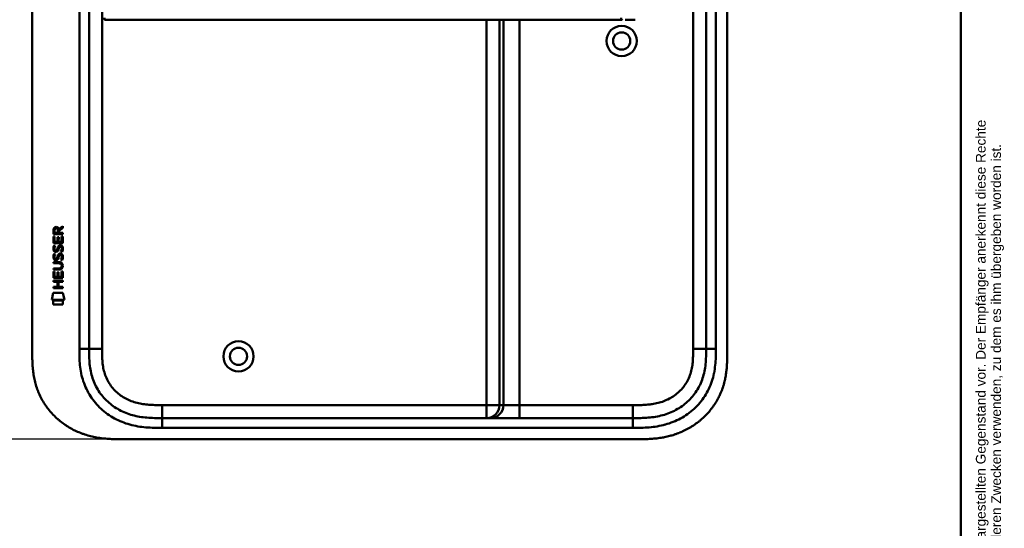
# Model space of a CAD drawing. Header units: millimetres. Extents: x 20 to 833, y 20 to 574.
# Tile 18 of 20: x 530 to 833, y 242 to 399. Entities that reach past the tile are written whole.
import ezdxf
from ezdxf.enums import TextEntityAlignment as Align

# ---------------------------------------------------------------- set-up
doc = ezdxf.new("R2010")
doc.units = ezdxf.units.MM
doc.header["$LTSCALE"] = 2
for name, color, linetype, lineweight in [('Bemaßungen(DIN)', 7, 'Continuous', 25), ('Sichtbare Kanten(DIN)', 7, 'Continuous', 50), ('Sichtbare tangentiale Kanten(DIN)', 7, 'Continuous', 50), ('Skizziergeometrie(DIN)', 7, 'Continuous', 50), ('Symbole(DIN)', 7, 'Continuous', 25)]:
    doc.layers.add(name, color=color, linetype=linetype, lineweight=lineweight)
doc.styles.add('Aktuell-DIN', font='arial.ttf')
doc.styles.add('STANDARD-DIN~0', font='arial.ttf')
doc.styles.add('Textstil10', font='arial.ttf')
doc.styles.add('Textstil41', font='arial.ttf', dxfattribs={"width": 0.8})
doc.styles.add('Textstil83', font='arial.ttf', dxfattribs={"width": 0.8})
doc.dimstyles.new('CAD-LAN', dxfattribs={"dimscale": 2, "dimtxt": 3.5, "dimasz": 2.5, "dimexe": 3.175, "dimexo": 0, "dimgap": 0.8, "dimtad": 1, "dimrnd": 1e-08, "dimtxsty": 'STANDARD-DIN~0', "dimcen": 0.09, "dimdle": 10, "dimclrd": 250, "dimclre": 250, "dimclrt": 250, "dimadec": 0, "dimazin": 2, "dimtfac": 1, "dimtmove": 0, "dimatfit": 3, "dimfxl": 1, "dimtolj": 1, "dimtzin": 0, "dimlwd": 25, "dimlwe": 25, "dimarcsym": 0})

# ---------------------------------------------------------------- blocks, each defined once
blk = doc.blocks.new('Ränder Standardrahmen')
at = {"layer": 'Skizziergeometrie(DIN)', "flags": 128}
blk.add_lwpolyline([(10, 10), (10, 287), (410, 287), (410, 10), (10, 10)], dxfattribs=at)
blk = doc.blocks.new('Schriftfelder Heusser')
at = {"layer": 'Symbole(DIN)', "color": 7, "insert": (293.33, 191.7), "char_height": 1.5, "width": 182.3003, "attachment_point": 1, "rotation": 90, "line_spacing_factor": 0.944221, "style": 'Aktuell-DIN'}
blk.add_mtext('\\fArial|b0|i0;\\H1.5000;Die Schlossfabrik Heusser AG ist Eigentümerin dieses Dokumentes und behält sich alle Rechte an diesem und dem dargestellten Gegenstand vor. Der Empfänger anerkennt diese Rechte\\Pund wird das Dokument nicht ohne schriftliche Ermächtigung der Eigentümerin Dritten zugänglich machen oder zu anderen Zwecken verwenden, zu dem es ihm übergeben worden ist.\\P ', dxfattribs=at)
at = {"layer": 'Symbole(DIN)', "color": 179, "true_color": 0x262659, "style": 'Textstil10'}
blk.add_attdef('ERSTELLUNGSDATUM_001', (217.23, 218.29), '', height=2, dxfattribs=at)
at = {"layer": 'Symbole(DIN)', "color": 179, "true_color": 0x262659}
for tag, height, style, p in [('AUTOR', 2.49, 'Aktuell-DIN', (240.03, 219.26)), ('KONTROLLDATUM', 2, 'Textstil10', (217.42, 215.04)), ('KONTROLLIERT_VON', 2, 'Textstil10', (239.98, 215.05))]:
    blk.add_attdef(tag, text='', height=height, dxfattribs=dict(at, style=style)).set_placement(p, align=Align.MIDDLE_LEFT)
at = {"layer": 'Symbole(DIN)', "color": 7, "style": 'Textstil83', "width": 0.8}
blk.add_attdef('Anfänglicher_Ansichtsmaßstab_001', (281.57, 213.34), '', height=2.3, dxfattribs=at)
at = {"layer": 'Symbole(DIN)', "color": 179, "true_color": 0x262659, "style": 'Textstil10'}
blk.add_attdef('PROJEKT', text='', height=2, dxfattribs=at).set_placement((217.77, 209.72), align=Align.BOTTOM_LEFT)
at = {"layer": 'Symbole(DIN)', "color": 7, "style": 'Textstil41', "width": 0.8}
blk.add_attdef('STATUS', text='', height=5, dxfattribs=at).set_placement((284.53, 195.86), align=Align.MIDDLE_CENTER)
blk = doc.blocks.new('*D22')
at = {"layer": 'Bemaßungen(DIN)', "color": 250, "linetype": 'Continuous', "lineweight": 25, "true_color": 0x3f3f3f, "transparency": 16777216}
for p, q in [((561.55, 514.59), (475.76, 514.59)), ((482.11, 509.59), (482.11, 274.59)), ((562.11, 269.59), (475.76, 269.59))]:
    blk.add_line(p, q, dxfattribs=at)
at = {"layer": 'Bemaßungen(DIN)', "color": 250, "linetype": 'Continuous', "true_color": 0x3f3f3f, "transparency": 16777216}
for points in [[(481.28, 509.59), (482.94, 509.59), (482.11, 514.59)], [(481.28, 274.59), (482.94, 274.59), (482.11, 269.59)]]:
    blk.add_solid(points, dxfattribs=at)
at = {"layer": 'Defpoints', "color": 0, "linetype": 'Continuous', "transparency": 16777216}
for p in [(561.55, 514.59), (482.11, 269.59), (562.11, 269.59)]:
    blk.add_point(p, dxfattribs=at)
at = {"layer": 'Bemaßungen(DIN)', "color": 250, "linetype": 'Continuous', "lineweight": 25, "true_color": 0x3f3f3f, "transparency": 16777216, "insert": (473.36, 384.28), "char_height": 7, "attachment_point": 1, "rotation": 90, "style": 'STANDARD-DIN~0'}
blk.add_mtext('\\A1;245', dxfattribs=at)

msp = doc.modelspace()

# ---------------------------------------------------------------- linework, layer by layer
at = {"layer": 'Sichtbare Kanten(DIN)'}
for p, q in [((534.072, 296.379), (534.072, 487.811)), ((551.572, 297.379), (551.572, 486.811)), ((741.572, 486.811), (741.572, 297.379)), ((748.072, 296.379), (748.072, 487.811)), ((715.362, 398.582), (715.428, 398.582)), ((540.606, 332.668), (540.608, 333.982)), ((540.957, 333.938), (540.956, 333.05)), ((541.974, 333.049), (541.974, 333.937)), ((542.271, 334.298), (543.466, 335.088)), ((542.324, 333.899), (542.323, 333.049)), ((543.466, 334.654), (542.324, 333.899)), ((543.466, 335.088), (543.466, 334.654)), ((540.604, 329.938), (540.606, 331.943)), ((543.465, 332.666), (540.606, 332.668)), ((540.606, 331.943), (540.954, 331.942)), ((540.954, 331.942), (540.953, 330.315)), ((540.956, 333.05), (541.974, 333.049)), ((541.847, 330.314), (541.848, 331.761)), ((541.848, 331.761), (542.197, 331.761)), ((542.197, 331.761), (542.196, 330.314)), ((542.323, 333.049), (543.465, 333.048)), ((543.114, 330.313), (543.116, 331.96)), ((543.116, 331.96), (543.464, 331.96)), ((543.464, 331.96), (543.462, 329.936)), ((543.465, 333.048), (543.465, 332.666)), ((543.462, 329.936), (540.604, 329.938)), ((540.776, 329.164), (541.114, 329.064)), ((540.953, 330.315), (541.847, 330.314)), ((540.972, 327.833), (540.979, 327.816)), ((541.656, 327.735), (541.667, 327.752)), ((542.196, 330.314), (543.114, 330.313)), ((542.704, 328.861), (542.692, 328.861)), ((540.774, 326.618), (541.112, 326.518)), ((540.97, 325.286), (540.977, 325.269)), ((541.654, 325.189), (541.665, 325.205)), ((542.702, 326.315), (542.69, 326.315)), ((540.597, 321.776), (540.598, 322.153)), ((542.243, 321.775), (540.597, 321.776)), ((540.598, 322.153), (542.267, 322.152)), ((540.599, 323.711), (540.599, 324.088)), ((540.599, 324.088), (542.245, 324.086)), ((542.269, 323.709), (540.599, 323.711)), ((543.149, 322.924), (543.149, 322.934)), ((540.593, 318.03), (540.593, 318.407)), ((540.593, 318.407), (543.452, 318.405)), ((540.595, 319.201), (540.597, 321.205)), ((543.454, 319.198), (540.595, 319.201)), ((540.597, 321.205), (540.945, 321.205)), ((540.945, 321.205), (540.944, 319.577)), ((540.944, 319.577), (541.839, 319.577)), ((541.839, 319.577), (541.84, 321.024)), ((541.84, 321.024), (542.188, 321.023)), ((542.188, 321.023), (542.187, 319.576)), ((542.187, 319.576), (543.106, 319.576)), ((543.106, 319.576), (543.107, 321.223)), ((543.107, 321.223), (543.455, 321.223)), ((543.452, 318.405), (543.452, 318.028)), ((543.455, 321.223), (543.454, 319.198)), ((540.592, 316.095), (540.592, 316.472)), ((540.592, 316.472), (541.835, 316.471)), ((543.45, 316.093), (540.592, 316.095)), ((541.836, 318.029), (540.593, 318.03)), ((541.835, 316.471), (541.836, 318.029)), ((542.192, 318.029), (542.191, 316.471)), ((542.191, 316.471), (543.45, 316.47)), ((543.452, 318.028), (542.192, 318.029)), ((543.45, 316.47), (543.45, 316.093)), ((540.06, 312.518), (540.519, 314.651)), ((543.976, 312.515), (540.06, 312.518)), ((540.519, 314.651), (543.526, 314.649)), ((543.526, 314.649), (543.976, 312.515)), ((540.519, 311.09), (540.52, 312.232)), ((543.516, 311.088), (540.519, 311.09)), ((540.52, 312.232), (543.517, 312.23)), ((543.517, 312.23), (543.516, 311.088)), ((574.11, 276.095), (719.034, 276.095)), ((562.111, 269.595), (720.033, 269.595))]:
    msp.add_line(p, q, dxfattribs=at)
for centre, radius in [((715.572, 392.095), 4.65), ((715.572, 392.095), 2.65), ((597.572, 295.095), 4.65), ((597.572, 295.095), 2.65)]:
    msp.add_circle(centre, radius, dxfattribs=at)
for centre, major_axis, ratio, start_param, end_param in [((542.135, 333.165), (-0.976, 1.274), 0.5180415, 5.9043613, 6.8771057), ((540.742, 333.084), (1.242, 1.64), 0.5994938, 5.878165, 6.7089725), ((542.238, 330.943), (1.103, 3.296), 0.2312948, 2.8124619, 2.8734213), ((541.717, 328.627), (0.574, 1.004), 0.5438409, 2.7534304, 3.2137241), ((541.597, 327.76), (0.098, 0.139), 0.3641716, 4.4844927, 4.7925708), ((542.045, 327.175), (0.839, 1.642), 0.4591024, 5.9761877, 6.4975755), ((542.322, 328.644), (-1.192, -3.54), 0.2215161, 5.9678979, 6.0270389), ((541.723, 326.089), (-0.583, -1.012), 0.541605, 5.8985019, 6.3563332), ((541.595, 325.213), (-0.098, -0.139), 0.3641716, 1.3429, 1.6509781), ((542.044, 324.63), (-0.838, -1.64), 0.4594521, 2.8344186, 3.3561114), ((538.428, 326.457), (4.808, -4.323), 0.3742014, 5.888113, 6.6064523), ((538.424, 319.413), (4.814, 4.313), 0.3742661, 5.9599282, 6.6783921), ((519.715, 342.761), (23.266, -20.361), 0.1371339, 6.127502, 6.402435)]:
    msp.add_ellipse(centre, major_axis=major_axis, ratio=ratio, start_param=start_param, end_param=end_param, dxfattribs=at)
for points, knots in [([(556.817, 398.582), (556.816, 398.582), (556.816, 398.582), (556.816, 398.582), (556.816, 398.582), (556.815, 398.582), (556.815, 398.582), (556.814, 398.582), (556.814, 398.582), (556.811, 398.582), (556.809, 398.582), (556.804, 398.582), (556.802, 398.582), (556.797, 398.582), (556.794, 398.582), (556.781, 398.582), (556.778, 398.582), (556.771, 398.582), (556.769, 398.582), (556.763, 398.582), (556.76, 398.582), (556.749, 398.582), (556.742, 398.582), (556.719, 398.583), (556.704, 398.583), (556.627, 398.586), (556.564, 398.593), (556.475, 398.618), (556.446, 398.63), (556.393, 398.661), (556.368, 398.681), (556.327, 398.728), (556.311, 398.755), (556.288, 398.812), (556.281, 398.843), (556.273, 398.904), (556.272, 398.934), (556.275, 399.041), (556.288, 399.117), (556.299, 399.193)], [0, 0, 0, 0, 0.00028677, 0.00028677, 0.00085963, 0.00085963, 0.00200522, 0.00200522, 0.00429634, 0.00429634, 0.02262582, 0.02262582, 0.03179275, 0.03179275, 0.04109082, 0.04109082, 0.04341208, 0.04341208, 0.04456569, 0.04456569, 0.0457191, 0.0457191, 0.04803012, 0.04803012, 0.05262125, 0.05262125, 0.07113734, 0.07113734, 0.08037876, 0.08037876, 0.08967939, 0.08967939, 0.09896722, 0.09896722, 0.10819297, 0.10819297, 0.11738064, 0.11738064, 0.14030942, 0.14030942, 0.14030942, 0.14030942]), ([(556.855, 398.582), (556.855, 398.582), (556.855, 398.582), (556.852, 398.582), (556.85, 398.582), (556.844, 398.582), (556.84, 398.582), (556.831, 398.582), (556.825, 398.582), (556.813, 398.582), (556.807, 398.582), (556.802, 398.582)], [0, 0, 0, 0, 0.0000178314, 0.0000178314, 0.0007794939, 0.0007794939, 0.0018252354, 0.0018252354, 0.003761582, 0.003761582, 0.0056120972, 0.0056120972, 0.0056120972, 0.0056120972]), ([(556.867, 398.582), (556.867, 398.582), (556.867, 398.582), (556.867, 398.582), (556.866, 398.583), (556.867, 398.583), (556.867, 398.582), (556.867, 398.58), (556.866, 398.582), (556.865, 398.583), (556.865, 398.583), (556.864, 398.582), (556.864, 398.582), (556.863, 398.581), (556.862, 398.583), (556.862, 398.583), (556.861, 398.582), (556.861, 398.582), (556.86, 398.582), (556.86, 398.582), (556.86, 398.582), (556.859, 398.582), (556.858, 398.582), (556.857, 398.582), (556.856, 398.582), (556.855, 398.582), (556.854, 398.582), (556.853, 398.582), (556.852, 398.582), (556.851, 398.582), (556.849, 398.582), (556.848, 398.582), (556.847, 398.582), (556.846, 398.582), (556.845, 398.582), (556.844, 398.582), (556.842, 398.582), (556.841, 398.582), (556.84, 398.582), (556.839, 398.582), (556.838, 398.582), (556.836, 398.582), (556.835, 398.582), (556.834, 398.582), (556.833, 398.582), (556.831, 398.582), (556.83, 398.582), (556.829, 398.582), (556.828, 398.582), (556.826, 398.582), (556.825, 398.582), (556.824, 398.582), (556.822, 398.582), (556.821, 398.582), (556.82, 398.582), (556.805, 398.582), (556.804, 398.582), (557.654, 398.582), (558.247, 398.582), (559.294, 398.582), (560.804, 398.582), (561.821, 398.582), (563.036, 398.582), (564.399, 398.582)], [0, 0, 0, 0, 0.0025183, 0.0025183, 0.0025183, 0.0949441, 0.0949441, 0.0949441, 0.1873699, 0.1873699, 0.1873699, 0.2797957, 0.2797957, 0.2797957, 0.3722215, 0.3722215, 0.3722215, 0.4184344, 0.4184344, 0.4184344, 0.4646473, 0.4646473, 0.4646473, 0.5570732, 0.5570732, 0.5570732, 0.649499, 0.649499, 0.649499, 0.7419248, 0.7419248, 0.7419248, 0.8343506, 0.8343506, 0.8343506, 0.9267764, 0.9267764, 0.9267764, 1.0192022, 1.0192022, 1.0192022, 1.111628, 1.111628, 1.111628, 1.2040539, 1.2040539, 1.2040539, 1.2964797, 1.2964797, 1.2964797, 1.3889055, 1.3889055, 1.3889055, 1.4813313, 1.4813313, 1.4813313, 2.5715522, 2.5715522, 2.5715522, 3.3314242, 3.3314242, 3.3314242, 3.8432408, 3.8432408, 3.8432408, 3.8432408]), ([(556.849, 398.582), (556.849, 398.582), (556.849, 398.582), (556.848, 398.582), (556.848, 398.582), (556.848, 398.582), (556.847, 398.582), (556.847, 398.582), (556.846, 398.582), (556.841, 398.582), (556.837, 398.582), (556.826, 398.582), (556.819, 398.582), (556.812, 398.582), (556.81, 398.582), (556.809, 398.582)], [0, 0, 0, 0, 0.0000222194, 0.0000222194, 0.0000666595, 0.0000666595, 0.0001555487, 0.0001555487, 0.000333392, 0.000333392, 0.0016342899, 0.0016342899, 0.0041648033, 0.0041648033, 0.0047801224, 0.0047801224, 0.0047801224, 0.0047801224]), ([(556.842, 398.582), (556.842, 398.582), (556.842, 398.582), (556.841, 398.582), (556.841, 398.582), (556.84, 398.582), (556.84, 398.582), (556.839, 398.582), (556.838, 398.582), (556.835, 398.582), (556.833, 398.582), (556.83, 398.582), (556.829, 398.582), (556.825, 398.582), (556.823, 398.582), (556.819, 398.582), (556.818, 398.582), (556.817, 398.582)], [0, 0, 0, 0, 0.0000111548, 0.0000111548, 0.0000825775, 0.0000825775, 0.0002255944, 0.0002255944, 0.0005124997, 0.0005124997, 0.0010879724, 0.0010879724, 0.0016605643, 0.0016605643, 0.0027915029, 0.0027915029, 0.0035733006, 0.0035733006, 0.0035733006, 0.0035733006]), ([(566.34, 398.582), (566.34, 398.582), (566.34, 398.582), (566.336, 398.582), (566.331, 398.582), (566.319, 398.582), (566.311, 398.582), (566.281, 398.582), (566.26, 398.582), (566.182, 398.582), (566.126, 398.582), (565.771, 398.582), (565.476, 398.582), (564.995, 398.582), (564.805, 398.582), (564.555, 398.582), (564.493, 398.582), (564.422, 398.582), (564.412, 398.582), (564.398, 398.582), (564.394, 398.582), (564.391, 398.582), (564.391, 398.582), (564.39, 398.582)], [0, 0, 0, 0, 0.00002188, 0.00002188, 0.00142247, 0.00142247, 0.00422366, 0.00422366, 0.01131416, 0.01131416, 0.03022244, 0.03022244, 0.13111577, 0.13111577, 0.19835974, 0.19835974, 0.2207698, 0.2207698, 0.22427128, 0.22427128, 0.22567187, 0.22567187, 0.22569375, 0.22569375, 0.22569375, 0.22569375]), ([(566.343, 398.582), (566.773, 398.582), (567.214, 398.582), (567.663, 398.582), (570.194, 398.582), (572.935, 398.582), (575.676, 398.582), (577.926, 398.582), (580.197, 398.582), (582.467, 398.582), (592.57, 398.582), (602.72, 398.582), (612.842, 398.582), (629.751, 398.582), (646.677, 398.582), (663.589, 398.582), (672.046, 398.582), (680.505, 398.582), (688.963, 398.582), (693.192, 398.582), (697.419, 398.582), (701.649, 398.582), (704.313, 398.582), (706.99, 398.582), (709.636, 398.582), (711.191, 398.582), (712.724, 398.582), (714.271, 398.582), (714.633, 398.582), (714.99, 398.582), (715.362, 398.582)], [4.0756591, 4.0756591, 4.0756591, 4.0756591, 4.2235005, 4.2235005, 4.2235005, 5.0551855, 5.0551855, 5.0551855, 5.7376751, 5.7376751, 5.7376751, 8.7756456, 8.7756456, 8.7756456, 13.8502555, 13.8502555, 13.8502555, 16.3875605, 16.3875605, 16.3875605, 17.6562129, 17.6562129, 17.6562129, 18.4553381, 18.4553381, 18.4553381, 18.9248654, 18.9248654, 18.9248654, 19.0347624, 19.0347624, 19.0347624, 19.0347624]), ([(715.734, 398.582), (715.734, 398.582), (715.734, 398.582), (715.734, 398.582), (715.734, 398.582), (715.733, 398.582), (715.733, 398.582), (715.732, 398.582), (715.732, 398.582), (715.729, 398.582), (715.728, 398.582), (715.708, 398.582), (715.69, 398.582), (715.648, 398.582), (715.624, 398.582), (715.567, 398.582), (715.535, 398.582), (715.492, 398.582), (715.481, 398.582), (715.467, 398.582), (715.464, 398.582), (715.459, 398.582), (715.458, 398.582), (715.456, 398.582), (715.456, 398.582), (715.455, 398.582), (715.455, 398.582), (715.455, 398.582), (715.454, 398.582), (715.454, 398.582)], [0, 0, 0, 0, 0.000010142, 0.000010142, 0.000037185, 0.000037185, 0.000109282, 0.000109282, 0.000301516, 0.000301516, 0.000814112, 0.000814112, 0.00628175, 0.00628175, 0.013571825, 0.013571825, 0.023292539, 0.023292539, 0.026532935, 0.026532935, 0.027613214, 0.027613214, 0.02797342, 0.02797342, 0.028093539, 0.028093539, 0.028133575, 0.028133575, 0.028179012, 0.028179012, 0.028179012, 0.028179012]), ([(717.85, 398.598), (717.85, 398.598), (717.85, 398.598), (717.85, 398.598), (717.85, 398.598), (717.849, 398.598), (717.849, 398.598), (717.847, 398.598), (717.846, 398.598), (717.841, 398.598), (717.838, 398.598), (717.824, 398.598), (717.813, 398.598), (717.771, 398.597), (717.739, 398.597), (717.612, 398.595), (717.516, 398.594), (717.391, 398.593), (717.362, 398.592), (717.318, 398.592), (717.304, 398.592), (717.282, 398.591), (717.275, 398.591), (717.264, 398.591), (717.26, 398.591), (717.255, 398.591), (717.253, 398.591), (717.25, 398.591), (717.249, 398.591), (717.248, 398.591), (717.247, 398.591), (717.247, 398.591), (717.246, 398.591), (717.246, 398.591), (717.246, 398.591), (717.246, 398.591), (717.246, 398.591), (717.246, 398.591), (717.245, 398.591), (717.245, 398.591)], [0, 0, 0, 0, 0.000043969, 0.000043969, 0.000083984, 0.000083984, 0.000204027, 0.000204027, 0.000564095, 0.000564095, 0.001644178, 0.001644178, 0.004884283, 0.004884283, 0.014604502, 0.014604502, 0.04376599, 0.04376599, 0.052593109, 0.052593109, 0.057007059, 0.057007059, 0.059214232, 0.059214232, 0.060317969, 0.060317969, 0.060869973, 0.060869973, 0.061146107, 0.061146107, 0.061284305, 0.061284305, 0.061353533, 0.061353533, 0.061388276, 0.061388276, 0.061405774, 0.061405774, 0.061423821, 0.061423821, 0.061423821, 0.061423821]), ([(717.85, 398.598), (717.861, 398.599), (717.871, 398.599), (718.075, 398.602), (718.267, 398.605), (718.458, 398.608)], [0.247650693, 0.247650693, 0.247650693, 0.247650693, 0.250845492, 0.250845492, 0.310534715, 0.310534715, 0.310534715, 0.310534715]), ([(719.068, 398.621), (719.068, 398.621), (719.068, 398.621), (719.067, 398.621), (719.067, 398.621), (719.067, 398.621), (719.066, 398.621), (719.065, 398.621), (719.064, 398.621), (719.059, 398.621), (719.056, 398.621), (719.042, 398.62), (719.031, 398.62), (718.989, 398.619), (718.958, 398.619), (718.832, 398.616), (718.737, 398.614), (718.611, 398.611), (718.58, 398.611), (718.535, 398.61), (718.52, 398.609), (718.497, 398.609), (718.489, 398.609), (718.478, 398.609), (718.474, 398.609), (718.468, 398.609), (718.466, 398.608), (718.463, 398.608), (718.462, 398.608), (718.461, 398.608), (718.46, 398.608), (718.46, 398.608), (718.459, 398.608), (718.459, 398.608), (718.459, 398.608), (718.459, 398.608), (718.459, 398.608), (718.458, 398.608), (718.458, 398.608), (718.458, 398.608)], [0, 0, 0, 0, 0.000046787, 0.000046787, 0.000086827, 0.000086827, 0.000206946, 0.000206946, 0.000567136, 0.000567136, 0.001647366, 0.001647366, 0.004887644, 0.004887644, 0.014608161, 0.014608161, 0.043771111, 0.043771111, 0.053078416, 0.053078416, 0.057732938, 0.057732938, 0.060060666, 0.060060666, 0.0612249, 0.0612249, 0.061807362, 0.061807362, 0.062098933, 0.062098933, 0.062245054, 0.062245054, 0.062318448, 0.062318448, 0.062355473, 0.062355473, 0.062374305, 0.062374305, 0.06239437, 0.06239437, 0.06239437, 0.06239437]), ([(719.068, 398.621), (719.076, 398.621), (719.085, 398.621), (719.295, 398.626), (719.496, 398.631), (719.712, 398.637), (719.726, 398.638), (719.74, 398.638)], [0.373932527, 0.373932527, 0.373932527, 0.373932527, 0.376597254, 0.376597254, 0.439473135, 0.439473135, 0.443987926, 0.443987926, 0.443987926, 0.443987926]), ([(543.149, 322.934), (543.149, 322.981), (543.146, 323.028), (543.13, 323.163), (543.108, 323.251), (543.033, 323.401), (542.987, 323.463), (542.867, 323.568), (542.796, 323.608), (542.579, 323.692), (542.419, 323.709), (542.269, 323.709)], [0, 0, 0, 0, 0.01400423, 0.01400423, 0.0408947, 0.0408947, 0.06439039, 0.06439039, 0.08887549, 0.08887549, 0.13413559, 0.13413559, 0.13413559, 0.13413559]), ([(574.11, 276.095), (573.313, 276.095), (572.514, 276.095), (571.718, 276.114), (570.936, 276.132), (570.157, 276.167), (569.384, 276.232), (568.622, 276.295), (567.866, 276.387), (567.119, 276.513), (566.381, 276.639), (565.651, 276.798), (564.932, 276.996), (563.511, 277.387), (562.134, 277.932), (560.844, 278.631), (559.561, 279.326), (558.364, 280.175), (557.296, 281.156), (556.223, 282.141), (555.279, 283.258), (554.5, 284.463), (553.709, 285.688), (553.088, 287.004), (552.636, 288.368), (552.406, 289.063), (552.219, 289.771), (552.072, 290.488), (551.922, 291.218), (551.813, 291.958), (551.737, 292.704), (551.66, 293.467), (551.617, 294.236), (551.595, 295.007), (551.572, 295.798), (551.572, 296.591), (551.572, 297.379)], [-3.5878945, -3.5878945, -3.5878945, -3.5878945, -3.3572287, -3.3572287, -3.3572287, -3.130617, -3.130617, -3.130617, -2.9072125, -2.9072125, -2.9072125, -2.686272, -2.686272, -2.686272, -2.2491577, -2.2491577, -2.2491577, -1.8144218, -1.8144218, -1.8144218, -1.3774727, -1.3774727, -1.3774727, -0.9334763, -0.9334763, -0.9334763, -0.7071199, -0.7071199, -0.7071199, -0.476774, -0.476774, -0.476774, -0.2414596, -0.2414596, -0.2414596, 0, 0, 0, 0]), ([(741.572, 297.379), (741.572, 296.591), (741.571, 295.798), (741.549, 295.007), (741.527, 294.236), (741.484, 293.467), (741.407, 292.704), (741.331, 291.958), (741.221, 291.218), (741.072, 290.488), (740.925, 289.771), (740.738, 289.063), (740.508, 288.368), (740.056, 287.004), (739.435, 285.688), (738.644, 284.463), (737.865, 283.258), (736.921, 282.141), (735.848, 281.156), (734.779, 280.175), (733.583, 279.326), (732.3, 278.631), (731.01, 277.932), (729.633, 277.387), (728.212, 276.996), (727.493, 276.798), (726.763, 276.639), (726.025, 276.513), (725.278, 276.387), (724.522, 276.295), (723.76, 276.232), (722.987, 276.167), (722.208, 276.132), (721.426, 276.114), (720.63, 276.095), (719.831, 276.095), (719.034, 276.095)], [-3.5878945, -3.5878945, -3.5878945, -3.5878945, -3.3464348, -3.3464348, -3.3464348, -3.1111202, -3.1111202, -3.1111202, -2.8807742, -2.8807742, -2.8807742, -2.6544175, -2.6544175, -2.6544175, -2.2104205, -2.2104205, -2.2104205, -1.7734708, -1.7734708, -1.7734708, -1.3387347, -1.3387347, -1.3387347, -0.9016205, -0.9016205, -0.9016205, -0.6806803, -0.6806803, -0.6806803, -0.4572762, -0.4572762, -0.4572762, -0.2306652, -0.2306652, -0.2306652, 0, 0, 0, 0]), ([(534.072, 296.379), (534.072, 295.812), (534.072, 294.669), (534.108, 293.22), (534.19, 291.759), (534.301, 290.583), (534.51, 289.109), (534.738, 287.93), (535.109, 286.463), (535.477, 285.3), (536.029, 283.866), (536.545, 282.74), (537.284, 281.367), (537.949, 280.3), (538.867, 279.015), (539.671, 278.029), (540.756, 276.859), (541.684, 275.975), (542.912, 274.943), (543.946, 274.179), (545.293, 273.305), (546.41, 272.672), (547.848, 271.969), (549.026, 271.477), (550.525, 270.95), (551.741, 270.599), (553.273, 270.243), (554.505, 270.023), (556.045, 269.821), (557.274, 269.713), (558.801, 269.631), (560.318, 269.595), (561.516, 269.594), (562.111, 269.595)], [0.00000215, 0.00000215, 0.00000215, 0.00000215, 0.04166657, 0.08333314, 0.10416642, 0.14583299, 0.16666628, 0.20833285, 0.22916613, 0.2708327, 0.29166599, 0.33333256, 0.35416584, 0.39583241, 0.4166657, 0.45833227, 0.47916555, 0.52083212, 0.54166541, 0.58333198, 0.60416526, 0.64583183, 0.66666512, 0.70833169, 0.72916497, 0.77083154, 0.79166483, 0.8333314, 0.85416468, 0.89583125, 0.91666454, 0.95833111, 0.99999768, 0.99999768, 0.99999768, 0.99999768]), ([(720.033, 269.595), (720.631, 269.594), (721.682, 269.596), (722.893, 269.621), (723.806, 269.656), (724.415, 269.689), (725.178, 269.743), (725.789, 269.797), (726.552, 269.881), (727.163, 269.96), (728.078, 270.102), (728.989, 270.272), (730.195, 270.55), (731.092, 270.797), (731.98, 271.078), (732.566, 271.282), (733.437, 271.612), (734.296, 271.975), (735.558, 272.581), (736.647, 273.184), (737.962, 274.017), (738.973, 274.745), (740.18, 275.729), (741.098, 276.573), (742.179, 277.697), (742.987, 278.648), (743.921, 279.897), (744.606, 280.942), (745.299, 282.165), (745.717, 283.004), (746.1, 283.859), (746.336, 284.436), (746.61, 285.167), (746.81, 285.758), (747.036, 286.504), (747.199, 287.105), (747.417, 288.012), (747.599, 288.925), (747.787, 290.151), (747.889, 291.07), (747.964, 291.989), (748.002, 292.601), (748.036, 293.364), (748.053, 293.972), (748.066, 294.729), (748.072, 295.482), (748.072, 296.081), (748.072, 296.379)], [0.00000945, 0.00000945, 0.00000945, 0.00000945, 0.04167564, 0.07292528, 0.08334182, 0.10417491, 0.11459146, 0.13542455, 0.1458411, 0.16667419, 0.17709074, 0.20834038, 0.22917347, 0.26042311, 0.27083965, 0.29167275, 0.30208929, 0.33333893, 0.35417202, 0.39583821, 0.4166713, 0.45833749, 0.47917058, 0.52083676, 0.54166985, 0.58333604, 0.60416913, 0.64583532, 0.66666841, 0.69791805, 0.70833459, 0.72916769, 0.73958423, 0.76041733, 0.77083387, 0.79166696, 0.80208351, 0.83333315, 0.85416624, 0.88541588, 0.89583243, 0.91666552, 0.92708206, 0.94791516, 0.9583317, 0.9791648, 0.99999789, 0.99999789, 0.99999789, 0.99999789])]:
    msp.add_open_spline(points, degree=3, knots=knots, dxfattribs=at)
for points in [[(556.864, 398.582), (556.842, 398.582), (556.82, 398.582), (556.797, 398.582)], [(556.867, 398.582), (556.866, 398.582), (556.865, 398.582), (556.864, 398.582)], [(556.867, 398.582), (556.867, 398.582), (556.867, 398.582), (556.867, 398.582)], [(715.428, 398.582), (715.437, 398.582), (715.446, 398.582), (715.454, 398.582)], [(716.662, 398.586), (716.858, 398.587), (717.051, 398.589), (717.245, 398.591)], [(540.608, 333.982), (540.622, 334.424), (540.854, 334.886), (541.467, 334.885)], [(541.974, 333.937), (541.974, 334.21), (541.888, 334.536), (541.472, 334.536)], [(540.652, 327.686), (540.561, 327.927), (540.533, 328.16), (540.575, 328.488)], [(540.575, 328.488), (540.592, 328.627), (540.634, 328.834), (540.705, 329.008)], [(541.211, 327.225), (540.988, 327.258), (540.758, 327.404), (540.652, 327.686)], [(540.705, 329.008), (540.724, 329.057), (540.776, 329.164), (540.776, 329.164)], [(540.959, 328.6), (540.895, 328.347), (540.889, 328.123), (540.947, 327.907)], [(541.114, 329.064), (541.114, 329.064), (540.994, 328.737), (540.959, 328.6)], [(541.184, 327.603), (541.331, 327.543), (541.519, 327.579), (541.625, 327.693)], [(541.994, 327.577), (541.879, 327.367), (541.684, 327.209), (541.366, 327.213)], [(541.667, 327.752), (541.735, 327.862), (541.792, 328.025), (541.847, 328.27)], [(541.847, 328.27), (541.931, 328.638), (542.034, 328.849), (542.175, 329.017)], [(542.187, 328.12), (542.132, 327.88), (542.07, 327.715), (541.994, 327.577)], [(542.175, 329.017), (542.268, 329.127), (542.398, 329.199), (542.578, 329.223)], [(542.235, 328.318), (542.228, 328.288), (542.187, 328.122), (542.187, 328.12)], [(542.421, 328.743), (542.351, 328.655), (542.29, 328.517), (542.235, 328.318)], [(542.692, 328.861), (542.571, 328.861), (542.496, 328.829), (542.421, 328.743)], [(542.578, 329.223), (542.865, 329.262), (543.148, 329.162), (543.341, 328.845)], [(542.896, 327.279), (542.896, 327.279), (543.051, 327.533), (543.11, 327.817)], [(543.11, 327.817), (543.179, 328.15), (543.179, 328.426), (543.072, 328.624)], [(543.49, 327.91), (543.46, 327.579), (543.302, 327.25), (543.265, 327.192)], [(543.341, 328.845), (543.451, 328.664), (543.505, 328.446), (543.505, 328.176)], [(543.505, 328.176), (543.505, 328.091), (543.498, 328.005), (543.49, 327.91)], [(540.65, 325.139), (540.559, 325.38), (540.531, 325.613), (540.573, 325.942)], [(540.573, 325.942), (540.59, 326.081), (540.632, 326.288), (540.703, 326.461)], [(541.209, 324.679), (540.986, 324.712), (540.756, 324.857), (540.65, 325.139)], [(540.703, 326.461), (540.722, 326.51), (540.774, 326.618), (540.774, 326.618)], [(540.957, 326.053), (540.893, 325.801), (540.887, 325.576), (540.945, 325.36)], [(541.112, 326.518), (541.112, 326.517), (540.992, 326.191), (540.957, 326.053)], [(541.182, 325.056), (541.329, 324.996), (541.517, 325.032), (541.623, 325.147)], [(541.364, 324.666), (541.263, 324.667), (541.242, 324.674), (541.209, 324.679)], [(541.366, 327.213), (541.265, 327.214), (541.244, 327.22), (541.211, 327.225)], [(541.992, 325.031), (541.877, 324.821), (541.682, 324.662), (541.364, 324.666)], [(541.665, 325.205), (541.733, 325.315), (541.79, 325.478), (541.845, 325.724)], [(541.845, 325.724), (541.929, 326.091), (542.032, 326.303), (542.173, 326.47)], [(542.185, 325.573), (542.13, 325.333), (542.068, 325.168), (541.992, 325.031)], [(542.173, 326.47), (542.266, 326.581), (542.396, 326.653), (542.576, 326.677)], [(542.233, 325.772), (542.226, 325.742), (542.185, 325.576), (542.185, 325.573)], [(542.419, 326.197), (542.349, 326.108), (542.288, 325.97), (542.233, 325.772)], [(542.69, 326.315), (542.569, 326.315), (542.494, 326.282), (542.419, 326.197)], [(542.576, 326.677), (542.863, 326.715), (543.146, 326.615), (543.339, 326.299)], [(542.894, 324.732), (542.894, 324.732), (543.049, 324.986), (543.108, 325.271)], [(543.263, 324.645), (543.242, 324.65), (542.894, 324.732), (542.894, 324.732)], [(543.265, 327.192), (543.245, 327.197), (542.896, 327.279), (542.896, 327.279)], [(543.108, 325.271), (543.177, 325.604), (543.177, 325.88), (543.07, 326.077)], [(543.488, 325.364), (543.458, 325.033), (543.3, 324.703), (543.263, 324.645)], [(543.339, 326.299), (543.449, 326.118), (543.503, 325.899), (543.503, 325.629)], [(543.503, 325.629), (543.503, 325.544), (543.496, 325.459), (543.488, 325.364)]]:
    msp.add_open_spline(points, degree=3, dxfattribs=at)
at = {"layer": 'Sichtbare tangentiale Kanten(DIN)'}
for p, q in [((555.572, 486.811), (555.572, 297.379)), ((737.572, 297.379), (737.572, 486.811)), ((673.974, 280.095), (673.974, 398.582)), ((677.959, 398.582), (677.959, 280.095)), ((679.165, 280.095), (679.165, 398.582)), ((684.146, 398.582), (684.146, 280.095)), ((551.572, 297.379), (548.572, 297.379)), ((555.572, 297.379), (551.572, 297.379)), ((737.572, 297.379), (741.572, 297.379)), ((741.572, 297.379), (744.572, 297.379)), ((574.09, 280.095), (673.974, 280.095)), ((574.09, 280.095), (574.09, 276.095)), ((673.974, 280.095), (673.974, 276.095)), ((673.974, 280.095), (677.959, 280.095)), ((677.959, 280.095), (679.165, 280.095)), ((679.165, 280.095), (684.146, 280.095)), ((684.146, 280.095), (684.146, 276.095)), ((684.146, 280.095), (719.035, 280.095)), ((719.035, 280.095), (719.035, 276.095)), ((574.11, 276.095), (574.11, 273.095)), ((719.034, 276.095), (719.034, 273.096))]:
    msp.add_line(p, q, dxfattribs=at)
for points in [[(548.572, 486.811), (548.572, 423.667), (548.572, 360.523), (548.572, 297.379)], [(744.572, 297.379), (744.572, 360.523), (744.572, 423.667), (744.572, 486.811)], [(677.959, 280.095), (677.959, 277.886), (676.175, 276.095), (673.974, 276.095)], [(675.18, 276.095), (677.381, 276.095), (679.165, 277.886), (679.165, 280.095)], [(574.11, 273.095), (622.418, 273.095), (670.726, 273.095), (719.034, 273.096)]]:
    msp.add_open_spline(points, degree=3, dxfattribs=at)
for points, knots in [([(715.362, 398.582), (715.392, 398.582), (715.417, 398.632), (715.422, 398.82), (715.425, 398.921), (715.424, 399.051), (715.421, 399.193)], [0, 0, 0, 0, 0.6504188, 0.6504188, 0.6504188, 1, 1, 1, 1]), ([(548.572, 297.379), (548.572, 297.26), (548.572, 297.14), (548.572, 296.921), (548.572, 296.821), (548.573, 296.621), (548.573, 296.521), (548.576, 295.921), (548.582, 295.421), (548.596, 294.922)], [18.94311531, 18.94311531, 18.94311531, 18.94311531, 18.97893752, 18.97893752, 19.00893239, 19.00893239, 19.03892725, 19.03892725, 19.18890158, 19.18890158, 19.18890158, 19.18890158]), ([(555.572, 297.379), (555.572, 297.144), (555.572, 296.909), (555.572, 296.674), (555.573, 296.531), (555.574, 296.387), (555.575, 296.244), (555.575, 296.172), (555.576, 296.1), (555.576, 296.028), (555.578, 295.885), (555.58, 295.741), (555.582, 295.597), (555.584, 295.521), (555.585, 295.445), (555.587, 295.369), (555.589, 295.293), (555.591, 295.217), (555.593, 295.141), (555.597, 294.989), (555.602, 294.837), (555.608, 294.679), (555.621, 294.371), (555.637, 294.077), (555.659, 293.773), (555.66, 293.766), (555.66, 293.758), (555.661, 293.751), (555.706, 293.135), (555.772, 292.546), (555.868, 291.958), (555.869, 291.949), (555.871, 291.94), (555.872, 291.931), (555.97, 291.338), (556.098, 290.752), (556.264, 290.175), (556.265, 290.171), (556.266, 290.166), (556.267, 290.162), (556.436, 289.574), (556.645, 288.992), (556.891, 288.433), (557.14, 287.869), (557.432, 287.316), (557.76, 286.791), (558.09, 286.264), (558.462, 285.756), (558.866, 285.281), (559.27, 284.806), (559.713, 284.355), (560.181, 283.941), (560.648, 283.528), (561.145, 283.146), (561.665, 282.801), (562.183, 282.456), (562.727, 282.145), (563.285, 281.872), (563.843, 281.599), (564.423, 281.359), (565.008, 281.157), (565.012, 281.156), (565.015, 281.155), (565.018, 281.154), (565.597, 280.955), (566.192, 280.788), (566.791, 280.653), (566.796, 280.652), (566.801, 280.651), (566.807, 280.65), (567.395, 280.518), (567.987, 280.416), (568.586, 280.338), (568.596, 280.336), (568.605, 280.335), (568.614, 280.334), (569.206, 280.258), (569.794, 280.205), (570.41, 280.168), (570.418, 280.168), (570.425, 280.168), (570.432, 280.167), (570.737, 280.149), (571.031, 280.136), (571.332, 280.126), (571.642, 280.116), (571.95, 280.109), (572.257, 280.104), (572.87, 280.095), (573.48, 280.095), (574.09, 280.095)], [0, 0, 0, 0, 0.0704958, 0.0704958, 0.0704958, 0.1135802, 0.1135802, 0.1135802, 0.1351224, 0.1351224, 0.1351224, 0.1782067, 0.1782067, 0.1782067, 0.2010367, 0.2010367, 0.2010367, 0.2238668, 0.2238668, 0.2238668, 0.2695268, 0.2695268, 0.2695268, 0.3586563, 0.3586563, 0.3586563, 0.3608469, 0.3608469, 0.3608469, 0.5409597, 0.5409597, 0.5409597, 0.5436764, 0.5436764, 0.5436764, 0.7252406, 0.7252406, 0.7252406, 0.7265644, 0.7265644, 0.7265644, 0.9114145, 0.9114145, 0.9114145, 1.0980359, 1.0980359, 1.0980359, 1.2857686, 1.2857686, 1.2857686, 1.473937, 1.473937, 1.473937, 1.6615015, 1.6615015, 1.6615015, 1.848744, 1.848744, 1.848744, 2.0359253, 2.0359253, 2.0359253, 2.0369996, 2.0369996, 2.0369996, 2.2219177, 2.2219177, 2.2219177, 2.2235518, 2.2235518, 2.2235518, 2.4055185, 2.4055185, 2.4055185, 2.4082995, 2.4082995, 2.4082995, 2.5881875, 2.5881875, 2.5881875, 2.5903234, 2.5903234, 2.5903234, 2.6794917, 2.6794917, 2.6794917, 2.7711647, 2.7711647, 2.7711647, 2.9540838, 2.9540838, 2.9540838, 2.9540838]), ([(719.034, 273.096), (719.249, 273.096), (719.464, 273.096), (719.68, 273.096), (719.881, 273.096), (720.083, 273.097), (720.285, 273.098), (720.386, 273.099), (720.486, 273.099), (720.587, 273.1), (720.883, 273.103), (721.178, 273.108), (721.495, 273.115), (721.503, 273.115), (721.51, 273.115), (721.518, 273.115), (722.405, 273.136), (723.202, 273.175), (724.009, 273.242), (724.024, 273.243), (724.039, 273.244), (724.054, 273.246), (724.874, 273.315), (725.703, 273.416), (726.526, 273.556), (726.534, 273.557), (726.542, 273.558), (726.55, 273.56), (727.377, 273.701), (728.198, 273.88), (729.008, 274.103), (729.015, 274.105), (729.021, 274.107), (729.027, 274.108), (730.66, 274.56), (732.256, 275.195), (733.73, 275.994), (735.215, 276.799), (736.628, 277.8), (737.876, 278.945), (739.125, 280.091), (740.25, 281.42), (741.164, 282.835), (742.074, 284.245), (742.819, 285.807), (743.352, 287.414), (743.354, 287.417), (743.355, 287.421), (743.356, 287.424), (743.62, 288.222), (743.836, 289.041), (744.006, 289.864), (744.008, 289.871), (744.009, 289.878), (744.01, 289.885), (744.179, 290.704), (744.302, 291.536), (744.387, 292.359), (744.388, 292.373), (744.39, 292.387), (744.391, 292.401), (744.474, 293.21), (744.521, 294.014), (744.547, 294.882), (744.547, 294.895), (744.547, 294.909), (744.548, 294.922), (744.572, 295.766), (744.572, 296.573), (744.572, 297.379)], [37.4953956, 37.4953956, 37.4953956, 37.4953956, 37.5599869, 37.5599869, 37.5599869, 37.6205127, 37.6205127, 37.6205127, 37.6507756, 37.6507756, 37.6507756, 37.7394301, 37.7394301, 37.7394301, 37.7415642, 37.7415642, 37.7415642, 37.9889156, 37.9889156, 37.9889156, 37.9934173, 37.9934173, 37.9934173, 38.244735, 38.244735, 38.244735, 38.2471853, 38.2471853, 38.2471853, 38.4996214, 38.4996214, 38.4996214, 38.5015831, 38.5015831, 38.5015831, 39.0103267, 39.0103267, 39.0103267, 39.5228845, 39.5228845, 39.5228845, 40.0360406, 40.0360406, 40.0360406, 40.5473013, 40.5473013, 40.5473013, 40.5484434, 40.5484434, 40.5484434, 40.802185, 40.802185, 40.802185, 40.8043063, 40.8043063, 40.8043063, 41.056838, 41.056838, 41.056838, 41.0611339, 41.0611339, 41.0611339, 41.3095794, 41.3095794, 41.3095794, 41.3133935, 41.3133935, 41.3133935, 41.5553404, 41.5553404, 41.5553404, 41.5553404]), ([(719.035, 280.095), (719.195, 280.095), (719.355, 280.095), (719.515, 280.095), (719.961, 280.095), (720.408, 280.097), (720.854, 280.104), (721.082, 280.107), (721.311, 280.112), (721.539, 280.118), (721.616, 280.12), (721.692, 280.122), (721.771, 280.125), (722.081, 280.135), (722.376, 280.148), (722.681, 280.165), (722.688, 280.166), (722.696, 280.166), (722.703, 280.167), (723.32, 280.203), (723.908, 280.255), (724.501, 280.33), (724.511, 280.332), (724.52, 280.333), (724.529, 280.334), (725.129, 280.411), (725.721, 280.512), (726.311, 280.644), (726.316, 280.645), (726.322, 280.646), (726.327, 280.647), (726.926, 280.782), (727.523, 280.948), (728.102, 281.146), (728.105, 281.147), (728.109, 281.148), (728.112, 281.149), (728.699, 281.351), (729.28, 281.589), (729.839, 281.862), (730.398, 282.135), (730.942, 282.445), (731.462, 282.789), (731.982, 283.134), (732.48, 283.515), (732.947, 283.927), (733.417, 284.341), (733.862, 284.793), (734.268, 285.269), (734.672, 285.744), (735.045, 286.252), (735.376, 286.78), (735.705, 287.305), (735.999, 287.858), (736.248, 288.423), (736.495, 288.982), (736.704, 289.565), (736.874, 290.153), (736.875, 290.158), (736.876, 290.162), (736.878, 290.166), (737.043, 290.744), (737.172, 291.331), (737.27, 291.925), (737.272, 291.934), (737.273, 291.943), (737.275, 291.951), (737.371, 292.541), (737.437, 293.13), (737.483, 293.746), (737.483, 293.754), (737.484, 293.761), (737.484, 293.769), (737.507, 294.073), (737.523, 294.367), (737.535, 294.669), (737.548, 294.979), (737.556, 295.288), (737.561, 295.595), (737.572, 296.192), (737.572, 296.786), (737.572, 297.379)], [0, 0, 0, 0, 0.0479858, 0.0479858, 0.0479858, 0.1819298, 0.1819298, 0.1819298, 0.2504934, 0.2504934, 0.2504934, 0.2733476, 0.2733476, 0.2733476, 0.3626026, 0.3626026, 0.3626026, 0.364764, 0.364764, 0.364764, 0.5448188, 0.5448188, 0.5448188, 0.5476273, 0.5476273, 0.5476273, 0.7297695, 0.7297695, 0.7297695, 0.7314186, 0.7314186, 0.7314186, 0.9165357, 0.9165357, 0.9165357, 0.9176198, 0.9176198, 0.9176198, 1.105019, 1.105019, 1.105019, 1.2924815, 1.2924815, 1.2924815, 1.4799649, 1.4799649, 1.4799649, 1.6686716, 1.6686716, 1.6686716, 1.8566391, 1.8566391, 1.8566391, 2.043494, 2.043494, 2.043494, 2.2285728, 2.2285728, 2.2285728, 2.2298948, 2.2298948, 2.2298948, 2.411688, 2.411688, 2.411688, 2.4144058, 2.4144058, 2.4144058, 2.5947492, 2.5947492, 2.5947492, 2.5969419, 2.5969419, 2.5969419, 2.6861851, 2.6861851, 2.6861851, 2.7780299, 2.7780299, 2.7780299, 2.956024, 2.956024, 2.956024, 2.956024]), ([(548.596, 294.922), (548.622, 294.015), (548.67, 293.21), (548.753, 292.401), (548.754, 292.387), (548.755, 292.373), (548.757, 292.359), (548.842, 291.536), (548.965, 290.704), (549.134, 289.885), (549.135, 289.878), (549.136, 289.871), (549.138, 289.864), (549.307, 289.041), (549.524, 288.222), (549.788, 287.424), (549.789, 287.421), (549.79, 287.417), (549.791, 287.414), (550.325, 285.807), (551.07, 284.245), (551.98, 282.835), (552.894, 281.42), (554.019, 280.091), (555.268, 278.945), (556.516, 277.8), (557.929, 276.799), (559.414, 275.994), (560.888, 275.195), (562.484, 274.56), (564.117, 274.108), (564.123, 274.107), (564.129, 274.105), (564.136, 274.103), (564.946, 273.88), (565.767, 273.701), (566.594, 273.56), (566.602, 273.558), (566.61, 273.557), (566.618, 273.556), (567.441, 273.416), (568.269, 273.315), (569.09, 273.246), (569.105, 273.244), (569.12, 273.243), (569.134, 273.242), (569.942, 273.175), (570.739, 273.136), (571.606, 273.116), (571.62, 273.115), (571.635, 273.115), (571.649, 273.115), (572.497, 273.095), (573.303, 273.095), (574.11, 273.095)], [19.1889016, 19.1889016, 19.1889016, 19.1889016, 19.4373471, 19.4373471, 19.4373471, 19.4416429, 19.4416429, 19.4416429, 19.6941747, 19.6941747, 19.6941747, 19.696296, 19.696296, 19.696296, 19.9500375, 19.9500375, 19.9500375, 19.9511796, 19.9511796, 19.9511796, 20.4624403, 20.4624403, 20.4624403, 20.9755964, 20.9755964, 20.9755964, 21.4881542, 21.4881542, 21.4881542, 21.9968978, 21.9968978, 21.9968978, 21.9988678, 21.9988678, 21.9988678, 22.2512956, 22.2512956, 22.2512956, 22.2537275, 22.2537275, 22.2537275, 22.5050635, 22.5050635, 22.5050635, 22.509571, 22.509571, 22.509571, 22.7569167, 22.7569167, 22.7569167, 22.760988, 22.760988, 22.760988, 23.0030728, 23.0030728, 23.0030728, 23.0030728])]:
    msp.add_open_spline(points, degree=3, knots=knots, dxfattribs=at)

# ---------------------------------------------------------------- block references
at = {"xscale": 2, "yscale": 2, "zscale": 2}
for name, p in [('Ränder Standardrahmen', (0, 0)), ('Schriftfelder Heusser', (238, -362.833))]:
    msp.add_blockref(name, p, dxfattribs=at)

# ---------------------------------------------------------------- dimensions: what is measured, and where the dimension line sits
at = {"layer": 'Bemaßungen(DIN)', "color": 250, "linetype": 'Continuous', "lineweight": 25, "true_color": 0x3f3f3f}
dim = msp.add_linear_dim(base=(482.111, 269.595), p1=(561.551, 514.595), p2=(562.111, 269.595), angle=90, dimstyle='CAD-LAN', override={"dimgap": 0.8, "dimdec": 2, "dimtol": 0, "dimlim": 0, "dimtp": 0, "dimtm": 0, "dimtdec": 2, "dimtofl": 0, "dimatfit": 1}, dxfattribs=at)
dim.commit()
dim.dimension.update_dxf_attribs({"geometry": '*D22', "text_midpoint": (482.111, 392.095), "dimtype": 160})

doc.saveas('drawing.dxf')
